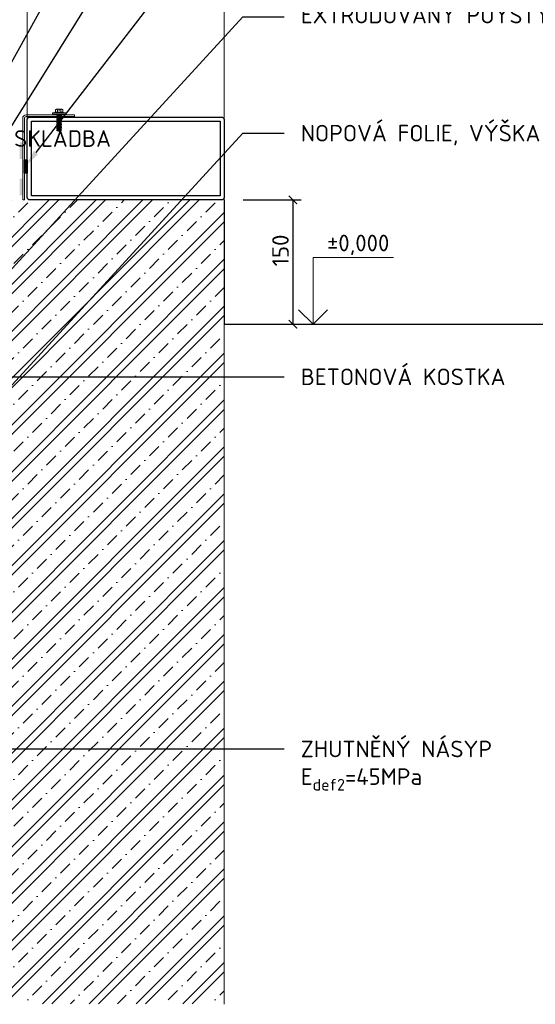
# Model space of a CAD drawing. Header units: millimetres. Extents: x -385852 to 238709, y -99680 to 201840.
# Tile 136 of 176: x 19665 to 20288, y -51175 to -49987. Entities that reach past the tile are written whole.
import ezdxf
from ezdxf import colors
from ezdxf.entities.mleader import LeaderData, LeaderLine
from ezdxf.enums import TextEntityAlignment as Align
from ezdxf.math import Vec2, Vec3

# ---------------------------------------------------------------- set-up
doc = ezdxf.new("R2010")
doc.units = ezdxf.units.MM
doc.linetypes.add('DASHDOT', pattern=[25.4, 12.7, -6.35, 0, -6.35])
doc.layers.get('0').update_dxf_attribs({"color": 4})
doc.layers.get('Defpoints').update_dxf_attribs({"color": 8})
for name, color, linetype in [('_____detaily', 1, 'Continuous'), ('_____detaily @ 10', 1, 'Continuous'), ('_____detaily @ 100', 1, 'Continuous'), ('_____detaily @ 200', 1, 'Continuous'), ('_____detaily @ 50 (1)', 1, 'Continuous')]:
    doc.layers.add(name, color=color, linetype=linetype)
doc.styles.add('A99_kota', font='isocpeur.ttf', dxfattribs={"height": 2})
doc.styles.add('A99_popis', font='isocpeur.ttf')
doc.styles.get("Standard").update_dxf_attribs({"font": 'isocpeur.ttf', "height": 20})
doc.dimstyles.new('detaily_10', dxfattribs={"dimtxt": 20, "dimasz": 10, "dimexe": 10, "dimexo": 10, "dimgap": 5, "dimtad": 1, "dimdec": 0, "dimtxsty": 'Standard', "dimblk": 'ARCHTICK', "dimcen": 3, "dimazin": 0, "dimtfac": 1, "dimtdec": 0, "dimtmove": 0, "dimatfit": 0, "dimfxl": 0, "dimarcsym": 0})
pattern_1 = [(225, (20512, 168610.5), (28.284271, -28.284271), []), (225, (20500.686, 168610.5), (28.284271, -28.284271), []), (225, (20478.06, 168610.5), (16.970563, -39.59798), [16, -8, 0, -8])]

# ---------------------------------------------------------------- blocks, each defined once
blk = doc.blocks.new('P04_JZ-16-D10')
at = {"layer": '_____detaily', "lineweight": 0}
blk.add_hatch(color=256, dxfattribs=at).paths.add_polyline_path([(7.5, 1), (-7.5, 1), (-7.5, 0), (7.5, 0)])
for p, q in [((-8, 2), (-4.3, 2.4)), ((-8, 1), (-8, 2)), ((-8, 1), (-8, 2)), ((-8, 1), (8, 1)), ((-7.5, 0), (-7.5, 1)), ((5, 2.9), (-5, 2.9)), ((-5, 2.4), (-5, 2.9)), ((5, 2.4), (-5, 2.4)), ((-4.3, 3.2), (-4.3, 5.5)), ((4.4, 2.4), (-4.3, 2.4)), ((3.6, 6.3), (-3.5, 6.3)), ((-1.9, 3.2), (-1.9, 5.5)), ((2, 3.2), (2, 5.5)), ((2, 3.2), (2, 5.5)), ((4.4, 3.2), (4.4, 5.5)), ((4.4, 2.4), (8, 2)), ((5, 2.4), (5, 2.9)), ((8, 1), (8, 2)), ((8, 1), (8, 2)), ((-3.1, -0.6), (-2.2, 0)), ((-3.1, -0.6), (0, 0)), ((-3.1, -0.6), (-2.2, -1.1)), ((-3.1, -2.4), (3.2, -1.3)), ((-3.1, -2.4), (-2.2, -1.9)), ((-3.1, -2.4), (-2.2, -2.9)), ((-3.1, -4.2), (3.2, -3.1)), ((-3.1, -4.2), (-2.2, -3.7)), ((-3.1, -4.2), (-2.2, -4.7)), ((-3.1, -6), (3.2, -4.9)), ((-3.1, -6), (-2.2, -5.5)), ((-3.1, -6), (-2.2, -6.5)), ((-3.1, -7.8), (3.2, -6.7)), ((-3.1, -7.8), (-2.2, -7.3)), ((-3.1, -7.8), (-2.2, -8.3)), ((-3.1, -9.6), (3.2, -8.5)), ((-3.1, -9.6), (-2.2, -9.1)), ((-3.1, -9.6), (-2.2, -10.1)), ((-3.1, -11.4), (3.2, -10.3)), ((-3.1, -11.4), (-2.2, -10.9)), ((-3.1, -11.4), (-2.2, -11.9)), ((-2.2, -1.1), (2.1, 0)), ((-2.2, -1.9), (2.3, -0.8)), ((-2.2, -1.9), (-2.2, -1.1)), ((-2.2, -2.9), (2.3, -1.8)), ((-2.2, -3.7), (2.3, -2.6)), ((-2.2, -3.7), (-2.2, -2.9)), ((-2.2, -4.7), (2.3, -3.6)), ((-2.2, -5.5), (2.3, -4.4)), ((-2.2, -5.5), (-2.2, -4.7)), ((-2.2, -6.5), (2.3, -5.4)), ((-2.2, -7.3), (2.3, -6.2)), ((-2.2, -7.3), (-2.2, -6.5)), ((-2.2, -8.3), (2.3, -7.2)), ((-2.2, -9.1), (2.3, -8)), ((-2.2, -9.1), (-2.2, -8.3)), ((-2.2, -10.1), (2.3, -9)), ((-2.2, -10.9), (2.3, -9.8)), ((-2.2, -10.9), (-2.2, -10.1)), ((-2.2, -11.9), (2.3, -10.8)), ((-2.2, -12.7), (2.3, -11.6)), ((-2.2, -12.7), (-2.2, -11.9)), ((2.3, -0.8), (2.3, 0)), ((2.3, -0.8), (3.2, -1.3)), ((2.3, -1.8), (3.2, -1.3)), ((2.3, -2.6), (2.3, -1.8)), ((2.3, -2.6), (3.2, -3.1)), ((2.3, -3.6), (3.2, -3.1)), ((2.3, -4.4), (2.3, -3.6)), ((2.3, -4.4), (3.2, -4.9)), ((2.3, -5.4), (3.2, -4.9)), ((2.3, -6.2), (2.3, -5.4)), ((2.3, -6.2), (3.2, -6.7)), ((2.3, -7.2), (3.2, -6.7)), ((2.3, -8), (2.3, -7.2)), ((2.3, -8), (3.2, -8.5)), ((2.3, -9), (3.2, -8.5)), ((2.3, -9.8), (2.3, -9)), ((2.3, -9.8), (3.2, -10.3)), ((2.3, -10.8), (3.2, -10.3)), ((2.3, -11.6), (2.3, -10.8)), ((2.3, -11.6), (3.2, -12.1)), ((-3.1, -13.2), (3.2, -12.1)), ((-3.1, -13.2), (-2.2, -12.7)), ((-3.1, -13.2), (-2.2, -13.7)), ((-3.1, -15), (3.2, -13.9)), ((-3.1, -15), (-2.2, -14.5)), ((-3.1, -15), (-2.2, -15.5)), ((-3.1, -16.8), (3.2, -15.7)), ((-3.1, -16.8), (-2.2, -16.3)), ((-3.1, -16.8), (-2.2, -17.3)), ((-3.1, -18.6), (3.2, -17.5)), ((-3.1, -18.6), (-2.2, -18.1)), ((-3.1, -18.6), (-2.2, -19.1)), ((-2.2, -13.7), (2.3, -12.6)), ((-2.2, -14.5), (2.3, -13.4)), ((-2.2, -14.5), (-2.2, -13.7)), ((-2.2, -15.5), (2.3, -14.4)), ((-2.2, -16.3), (2.3, -15.2)), ((-2.2, -16.3), (-2.2, -15.5)), ((-2.2, -17.3), (2.3, -16.2)), ((-2.2, -18.1), (2.3, -17)), ((-2.2, -18.1), (-2.2, -17.3)), ((-2.2, -19.1), (2.3, -18)), ((-2.2, -19.1), (2.9, -19.1)), ((-2.2, -19.1), (-2.1, -19.8)), ((-2.1, -19.8), (2.1, -19.8)), ((0.8, -19.1), (2.3, -18.8)), ((2.1, -19.8), (2.3, -19.1)), ((2.3, -12.6), (3.2, -12.1)), ((2.3, -13.4), (2.3, -12.6)), ((2.3, -13.4), (3.2, -13.9)), ((2.3, -14.4), (3.2, -13.9)), ((2.3, -15.2), (2.3, -14.4)), ((2.3, -15.2), (3.2, -15.7)), ((2.3, -16.2), (3.2, -15.7)), ((2.3, -17), (2.3, -16.2)), ((2.3, -17), (3.2, -17.5)), ((2.3, -18), (3.2, -17.5)), ((2.3, -18.8), (2.3, -18)), ((2.3, -18.8), (2.9, -19.1))]:
    blk.add_line(p, q, dxfattribs=at)
at = {"layer": '_____detaily', "linetype": 'DASHDOT', "lineweight": 0}
blk.add_line((0, -21), (0, 6.3), dxfattribs=at)
at = {"layer": '_____detaily', "lineweight": 0}
blk.add_lwpolyline([(7.5, 1), (-7.5, 1), (-7.5, 0), (7.5, 0)], close=True, dxfattribs=at)
for centre, start, end in [((-3.5, 5.5), 90.0033, 180.0033), ((-2.7, 5.5), 0.0033, 90.0033), ((-1.1, 5.5), 90.0033, 180.0033), ((1.2, 5.5), 0.0033, 90.0033), ((2.8, 5.5), 90.0033, 180.0033), ((3.6, 5.5), 0.0033, 90.0033)]:
    blk.add_arc(centre, 0.787, start, end, dxfattribs=at)
at = {"layer": '_____detaily', "lineweight": 0, "extrusion": (0, 0, -1)}
for centre, start_param, end_param in [((-5.1, 3.2), 0.936145, 1.313741), ((-2.7, 3.2), 0.936145, 1.313741), ((-1.1, 3.2), 3.700141, 4.077737), ((1.2, 3.2), 0.936145, 1.313741), ((2.8, 3.2), 3.700141, 4.077737), ((5.2, 3.2), 3.700141, 4.077737)]:
    blk.add_ellipse(centre, major_axis=(0.47, 0.638), ratio=1, start_param=start_param, end_param=end_param, dxfattribs=at)
blk = doc.blocks.new('_ArchTick')
at = {"color": 0, "linetype": 'ByBlock', "const_width": 0.15}
blk.add_lwpolyline([(-0.5, -0.5), (0.5, 0.5)], dxfattribs=at)
blk = doc.blocks.new('*D219')
at = {"layer": '_____detaily', "color": 0, "linetype": 'Continuous', "lineweight": -2, "transparency": 16777216}
for p, q in [((19935, -50204.5), (20005, -50204.5)), ((19995, -50204.5), (19995, -50354.5)), ((19935, -50354.5), (20005, -50354.5))]:
    blk.add_line(p, q, dxfattribs=at)
at = {"layer": 'Defpoints', "color": 0, "linetype": 'Continuous', "lineweight": 5, "transparency": 16777216}
for p in [(19909, -50204.5), (19912, -50354.5), (19995, -50354.5)]:
    blk.add_point(p, dxfattribs=at)
at = {"layer": '_____detaily', "color": 0, "linetype": 'Continuous', "lineweight": -2, "transparency": 16777216, "xscale": 10, "yscale": 10, "zscale": 10}
for p, rotation in [((19995, -50204.5), 90), ((19995, -50354.5), 270)]:
    blk.add_blockref('_ArchTick', p, dxfattribs=dict(at, rotation=rotation))
at = {"layer": '_____detaily', "color": 0, "linetype": 'Continuous', "lineweight": 5, "transparency": 16777216, "insert": (19980, -50265.5), "char_height": 20, "attachment_point": 5, "rotation": 90}
blk.add_mtext('150', dxfattribs=at)
blk = doc.blocks.new('*U262')
at = {"color": 0, "linetype": 'ByBlock', "lineweight": -2}
blk.add_line((-3, 0), (7, 0), dxfattribs=at)
for points in [[(0, 0), (0, 8.05), (0, 8.05), (9.7, 8.05)], [(-1.75, 1.75), (0, 0), (1.75, 1.75)]]:
    blk.add_lwpolyline(points, dxfattribs=at)
at = {"color": 0, "linetype": 'ByBlock', "lineweight": -2, "style": 'A99_kota'}
for tag, p in [('VYSKA', (9.2, 10.8)), ('POPIS', (9.2, 7.55))]:
    blk.add_attdef(tag, text='', height=2, dxfattribs=at).set_placement(p, align=Align.TOP_RIGHT)
blk = doc.blocks.new('*D260')
at = {"layer": '_____detaily', "color": 0, "linetype": 'Continuous', "lineweight": -2, "transparency": 16777216}
for p, q in [((18861, -49596.5), (18791, -49596.5)), ((18801, -49596.5), (18801, -50354.5)), ((18861, -50354.5), (18791, -50354.5))]:
    blk.add_line(p, q, dxfattribs=at)
at = {"layer": 'Defpoints', "color": 0, "linetype": 'Continuous', "lineweight": 5, "transparency": 16777216}
for p in [(19292, -49596.5), (18801, -50354.5), (19957.5, -50354.5)]:
    blk.add_point(p, dxfattribs=at)
at = {"layer": '_____detaily', "color": 0, "linetype": 'Continuous', "lineweight": -2, "transparency": 16777216, "xscale": 10, "yscale": 10, "zscale": 10}
for p, rotation in [((18801, -49596.5), 90), ((18801, -50354.5), 270)]:
    blk.add_blockref('_ArchTick', p, dxfattribs=dict(at, rotation=rotation))
at = {"layer": '_____detaily', "color": 0, "linetype": 'Continuous', "lineweight": 5, "transparency": 16777216, "insert": (18786, -49898), "char_height": 20, "attachment_point": 5, "rotation": 90}
blk.add_mtext('758', dxfattribs=at)
blk = doc.blocks.new('*U323')
at = {"layer": '_____detaily @ 100', "lineweight": 0, "ltscale": 2, "transparency": 33554687}
h = blk.add_hatch(dxfattribs=at)
h.set_pattern_fill('ZELEZOBETON', scale=8, angle=180)
h.set_pattern_definition(pattern_1)
h.paths.add_polyline_path([(19912, -51174.5), (19912, -50204.5), (19622, -50204.5), (19622, -51174.5)])
at = {"layer": '_____detaily @ 200', "lineweight": 0, "ltscale": 2, "transparency": 33554687}
h = blk.add_hatch(dxfattribs=at)
h.set_pattern_fill('ZELEZOBETON', scale=8, angle=180)
h.set_pattern_definition(pattern_1)
h.paths.add_polyline_path([(19912, -51174.5), (19912, -50204.5), (19622, -50204.5), (19622, -51174.5)])
at = {"layer": '_____detaily @ 50 (1)', "lineweight": 0, "ltscale": 2, "transparency": 33554687}
h = blk.add_hatch(dxfattribs=at)
h.set_pattern_fill('ZELEZOBETON', scale=8, angle=180)
h.set_pattern_definition(pattern_1)
h.paths.add_polyline_path([(19912, -51174.5), (19912, -50204.5), (19622, -50204.5), (19622, -51174.5)])

msp = doc.modelspace()

# ---------------------------------------------------------------- hatches: boundary and pattern name
at = {"layer": '_____detaily'}
for points in [[(19668.13973, -50155.08911), (19668.13973, -50135.08911), (19665.13973, -50135.08911), (19665.13973, -50155.08911)], [(19668.13973, -50199.09682), (19668.13973, -50179.09682), (19665.13973, -50179.09682), (19665.13973, -50199.09682)]]:
    msp.add_hatch(color=256, dxfattribs=at).paths.add_polyline_path(points)
h = msp.add_hatch(dxfattribs=at)
h.set_pattern_fill('ANSI31', color=256, scale=10, style=0)
h.set_pattern_definition([(45, (8996.557, -88969.5832), (-0.883883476, 0.883883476), [])])
h.paths.add_polyline_path([(19674.06616, -50156.37149), (19670.78304, -50156.37149), (19670.78304, -50172.4158), (19674.06616, -50172.4158)])

# ---------------------------------------------------------------- linework, layer by layer
at = {"layer": '_____detaily', "color": 1, "linetype": 'Continuous', "lineweight": 9}
for p, q in [((19668.69424, -50204.24159), (19668.69424, -50105.97001)), ((19670.69424, -50105.97001), (19670.69424, -50204.24159)), ((19672.69424, -50101.97001), (19731.37268, -50101.97001)), ((19731.37268, -50103.97001), (19672.69424, -50103.97001)), ((19731.37268, -50101.97001), (19731.37268, -50103.97001)), ((19670.69424, -50204.24159), (19668.69424, -50204.24159))]:
    msp.add_line(p, q, dxfattribs=at)
at = {"layer": '_____detaily', "color": 0, "linetype": 'Continuous', "lineweight": 13}
for points in [[(19674.1865, -50107.84365), (19674.1865, -49270.5)], [(19912, -50107.84365), (19912, -49269)], [(19912, -50201.5), (19912, -51175.06666)]]:
    msp.add_lwpolyline(points, dxfattribs=at)
at = {"layer": '_____detaily', "color": 0, "linetype": 'Continuous', "lineweight": 30}
msp.add_lwpolyline([(19677.1865, -50104.5), (19909, -50104.5, -0.4142135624), (19912, -50107.5), (19912, -50201.5, -0.4142135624), (19909, -50204.5), (19677.1865, -50204.5, -0.4142135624), (19674.1865, -50201.5), (19674.1865, -50107.5, -0.4142135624)], format="xyb", close=True, dxfattribs=at)
msp.add_lwpolyline([(19679.1865, -50109.5), (19907, -50109.5), (19907, -50199.5), (19679.1865, -50199.5)], close=True, dxfattribs=at)
at = {"layer": '_____detaily'}
msp.add_lwpolyline([(19670.78304, -50156.37149), (19674.06616, -50156.37149), (19674.06616, -50172.4158), (19670.78304, -50172.4158)], close=True, dxfattribs=at)
at = {"layer": '_____detaily', "color": 0, "linetype": 'Continuous', "lineweight": 25}
msp.add_lwpolyline([(19912, -50204.5), (19912, -50354.5), (20548.5, -50354.5)], dxfattribs=at)
at = {"layer": '_____detaily', "color": 1, "linetype": 'Continuous', "lineweight": 9}
for radius in [4, 2]:
    msp.add_arc((19672.69424, -50105.97001), radius, 90, 180, dxfattribs=at)

# ---------------------------------------------------------------- block references
at = {"layer": '_____detaily'}
msp.add_blockref('P04_JZ-16-D10', (19712.59766, -50101.53623), dxfattribs=at)
at = {"layer": '_____detaily', "color": 4, "linetype": 'Continuous', "lineweight": 5}
msp.add_blockref('*U323', (0, 0), dxfattribs=at)
at = {"layer": '_____detaily', "color": 5, "linetype": 'Continuous', "lineweight": 5, "xscale": 10, "yscale": 10, "zscale": 10}
msp.add_blockref('*U262', (20019.5, -50354.5), dxfattribs=at).add_auto_attribs({'VYSKA': '±0,000'})

# ---------------------------------------------------------------- dimensions: what is measured, and where the dimension line sits
at = {"layer": '_____detaily', "color": 5, "linetype": 'Continuous', "lineweight": 5}
for base, p1, p2, picture, middle in [((18801, -50354.5), (19292, -49596.5), (19957.5, -50354.5), '*D260', (18801, -49898)), ((19995, -50354.5), (19909, -50204.5), (19912, -50354.5), '*D219', (19995, -50265.5))]:
    dim = msp.add_linear_dim(base=base, p1=p1, p2=p2, angle=90, dimstyle='detaily_10', dxfattribs=at)
    dim.commit()
    dim.dimension.update_dxf_attribs({"geometry": picture, "text_midpoint": middle, "dimtype": 160})

# ---------------------------------------------------------------- leaders
at = {"layer": '_____detaily @ 10', "lineweight": 5}
ml = msp.add_multileader_mtext('Standard', dxfattribs=at)
ml.set_content('\\A1;{\\C256;LAKOVANÝ POZINK PLECH \\PTL. 0,5 mm, RŠ 330mm\\PRAL 9006}', color=1, style='A99_popis')
ml.set_leader_properties(color=256, linetype='ByLayer', lineweight=-1)
ml.build(insert=Vec2(0, 0))
ml.multileader.update_dxf_attribs({"dogleg_length": 5, "arrow_head_size": 20, "scale": 10})
ctx = ml.context
ctx.base_point, ctx.scale, ctx.char_height, ctx.arrow_head_size, ctx.landing_gap_size, ctx.plane_origin = Vec3(19980.5, -49543.00758), 10, 20, 20, 20, Vec3(17452.5, -51734.60901)
notes = []
notes.append((ctx, [(0, (1, 1, 0), (19930.5, -49543.00758), (1, 0), 50, [(0, [(19532.78505, -50258.48735)], 0, [])])]))
ctx.mtext.insert, ctx.mtext.width, ctx.mtext.flow_direction = Vec3(20000.5, -49533), 336.3158442, 5
ml = msp.add_multileader_mtext('Standard', dxfattribs=at)
ml.set_content('\\A1;{\\C256;SOKL Z TENKOSTĚNNÉ HMOTY (PRYSKYŘICE +\\PKAMENIVO)}', color=1, style='A99_popis')
ml.set_leader_properties(color=256, linetype='ByLayer', lineweight=-1)
ml.build(insert=Vec2(0, 0))
ml.multileader.update_dxf_attribs({"dogleg_length": 5, "arrow_head_size": 20, "scale": 10})
ctx = ml.context
ctx.base_point, ctx.scale, ctx.char_height, ctx.arrow_head_size, ctx.landing_gap_size, ctx.plane_origin = Vec3(19979, -49677.78947), 10, 20, 20, 20, Vec3(17691.44247, -51957.70417)
notes.append((ctx, [(0, (1, 1, 0), (19929, -49677.78947), (1, 0), 50, [(0, [(19553.5, -50278)], 0, [])])]))
ctx.mtext.insert, ctx.mtext.width, ctx.mtext.flow_direction = Vec3(19999, -49666.78947), 277.5, 5
ml = msp.add_multileader_mtext('Standard', dxfattribs=at)
ml.set_content('DISTANČNÍ VLOŽKA', color=1, style='A99_popis')
ml.set_leader_properties(color=256, linetype='ByLayer', lineweight=-1)
ml.build(insert=Vec2(0, 0))
ml.multileader.update_dxf_attribs({"dogleg_length": 5, "arrow_head_size": 20, "scale": 10})
ctx = ml.context
ctx.base_point, ctx.scale, ctx.char_height, ctx.arrow_head_size, ctx.landing_gap_size, ctx.plane_origin = Vec3(19975.5, -49835.5), 10, 20, 20, 20, Vec3(20228.39911, -50202.94869)
notes.append((ctx, [(0, (1, 1, 0), (19925.5, -49835.5), (1, 0), 50, [(0, [(19672.55758, -50163.12297)], 0, [])])]))
ctx.mtext.insert, ctx.mtext.width, ctx.mtext.defined_height, ctx.mtext.flow_direction = Vec3(19995.5, -49825.5), 110.5, 66.66667, 5
ml = msp.add_multileader_mtext('Standard', dxfattribs=at)
ml.set_content('\\A1;{\\C256;EXTRUDOVANÝ POYSTYREN, TL. 60MM}', color=1, style='A99_popis')
ml.set_leader_properties(color=256, linetype='ByLayer', lineweight=-1)
ml.build(insert=Vec2(0, 0))
ml.multileader.update_dxf_attribs({"dogleg_length": 5, "arrow_head_size": 20, "scale": 10})
ctx = ml.context
ctx.base_point, ctx.scale, ctx.char_height, ctx.arrow_head_size, ctx.landing_gap_size, ctx.plane_origin = Vec3(19984.5, -49983.5), 10, 20, 20, 20, Vec3(18565.44247, -51840.70417)
notes.append((ctx, [(0, (1, 1, 0), (19934.5, -49983.5), (1, 0), 50, [(0, [(19590, -50359)], 0, [])])]))
ctx.mtext.insert, ctx.mtext.width, ctx.mtext.flow_direction = Vec3(20004.5, -49971.5), 294.5588722, 5
ml = msp.add_multileader_mtext('Standard', dxfattribs=at)
ml.set_content('\\A1;{\\C256;SLOUPEK U-140\\PS PATNÍ DESKOU\\P240/420/15}', color=1, style='A99_popis')
ml.set_leader_properties(color=256, linetype='ByLayer', lineweight=-1)
ml.build(insert=Vec2(0, 0))
ml.multileader.update_dxf_attribs({"dogleg_length": 5, "arrow_head_size": 20, "scale": 10})
ctx = ml.context
ctx.base_point, ctx.scale, ctx.char_height, ctx.arrow_head_size, ctx.landing_gap_size, ctx.plane_origin = Vec3(18893.5, -50003), 10, 20, 20, 20, Vec3(17945.44247, -51974.37083)
notes.append((ctx, [(1, (1, 1, 0), (19189.5, -50003), (-1, 0), 50, [(0, [(19268, -50316.5)], 0, [])])]))
ctx.mtext.insert, ctx.mtext.width, ctx.mtext.flow_direction = Vec3(18913.5, -49993), 223.310603, 5
ml = msp.add_multileader_mtext('Standard', dxfattribs=at)
ml.set_content('\\A1;{\\C256;NOPOVÁ FOLIE, VÝŠKA NOPU 8MM}', color=1, style='A99_popis')
ml.set_leader_properties(color=256, linetype='ByLayer', lineweight=-1)
ml.build(insert=Vec2(0, 0))
ml.multileader.update_dxf_attribs({"dogleg_length": 5, "arrow_head_size": 20, "scale": 10})
ctx = ml.context
ctx.base_point, ctx.scale, ctx.char_height, ctx.arrow_head_size, ctx.landing_gap_size, ctx.plane_origin = Vec3(19984.5, -50124), 10, 20, 20, 20, Vec3(18565.44247, -51981.20417)
notes.append((ctx, [(0, (1, 1, 0), (19934.5, -50124), (1, 0), 50, [(0, [(19554.5, -50538)], 0, [])])]))
ctx.mtext.insert, ctx.mtext.width, ctx.mtext.flow_direction = Vec3(20004.5, -50113.99242), 294.5588722, 5
ml = msp.add_multileader_mtext('Standard', dxfattribs=at)
ml.set_content('\\A1;{\\C256;NOVÁ SKLADBA VOZOVKY NAD  VÝKOPY-DTTO PŮVODNÍ SKLADBA}', color=1, style='A99_popis')
ml.set_leader_properties(color=256, linetype='ByLayer', lineweight=-1)
ml.build(insert=Vec2(0, 0))
ml.multileader.update_dxf_attribs({"dogleg_length": 5, "arrow_head_size": 20, "scale": 10})
ctx = ml.context
ctx.base_point, ctx.scale, ctx.char_height, ctx.arrow_head_size, ctx.landing_gap_size, ctx.plane_origin = Vec3(18895, -50130.5), 10, 20, 20, 20, Vec3(17945.44247, -52099.37083)
notes.append((ctx, [(1, (1, 1, 0), (19184.5, -50130.5), (-1, 0), 19.5, [(0, [(19252.5, -50398)], 0, [])])]))
ctx.mtext.insert, ctx.mtext.width, ctx.mtext.flow_direction = Vec3(18915, -50120.49242), 233.8765217, 5
ml = msp.add_multileader_mtext('Standard', dxfattribs=at)
ml.set_content('\\A1;{\\C256;BETONOVÁ KOSTKA}', color=1, style='A99_popis')
ml.set_leader_properties(color=256, linetype='ByLayer', lineweight=-1)
ml.build(insert=Vec2(0, 0))
ml.multileader.update_dxf_attribs({"dogleg_length": 5, "arrow_head_size": 20, "scale": 10})
ctx = ml.context
ctx.base_point, ctx.scale, ctx.char_height, ctx.arrow_head_size, ctx.landing_gap_size, ctx.plane_origin = Vec3(19984.5, -50418), 10, 20, 20, 20, Vec3(19212.24631, -52353.65738)
notes.append((ctx, [(0, (1, 1, 0), (19934.5, -50418), (1, 0), 50, [(0, [(19500.23398, -50417.85914)], 0, [])])]))
ctx.mtext.insert, ctx.mtext.width, ctx.mtext.flow_direction = Vec3(20004.5, -50408), 223.310603, 5
ml = msp.add_multileader_mtext('Standard', dxfattribs=at)
ml.set_content('\\A1;{\\C256;ZHUTNĚNÝ NÁSYP\\PE\\H0.7x;\\S^ def2;\\H1.42857x;=45MPa}', color=1, style='A99_popis')
ml.set_leader_properties(color=256, linetype='ByLayer', lineweight=-1)
ml.build(insert=Vec2(0, 0))
ml.multileader.update_dxf_attribs({"dogleg_length": 5, "arrow_head_size": 20, "scale": 10})
ctx = ml.context
ctx.base_point, ctx.scale, ctx.char_height, ctx.arrow_head_size, ctx.landing_gap_size, ctx.plane_origin = Vec3(19984.5, -50867), 10, 20, 20, 20, Vec3(19212.24631, -52802.65738)
notes.append((ctx, [(0, (1, 1, 0), (19934.5, -50867), (1, 0), 50, [(0, [(19500.23398, -50866.85914)], 0, [])])]))
ctx.mtext.insert, ctx.mtext.width, ctx.mtext.flow_direction = Vec3(20004.5, -50857), 223.310603, 5
for ctx, leaders in notes:
    for number, flags, end, landing, length, lines in leaders:
        leader = LeaderData()
        leader.index, (leader.has_last_leader_line, leader.has_dogleg_vector, leader.attachment_direction) = number, flags
        leader.last_leader_point, leader.dogleg_vector, leader.dogleg_length = Vec3(end), Vec3(landing), length
        for number, points, colour, breaks in lines:
            line = LeaderLine()
            line.index, line.vertices, line.color, line.breaks = number, Vec3.list(points), colors.encode_raw_color(colour), breaks
            leader.lines.append(line)
        ctx.leaders.append(leader)

doc.saveas('drawing.dxf')
